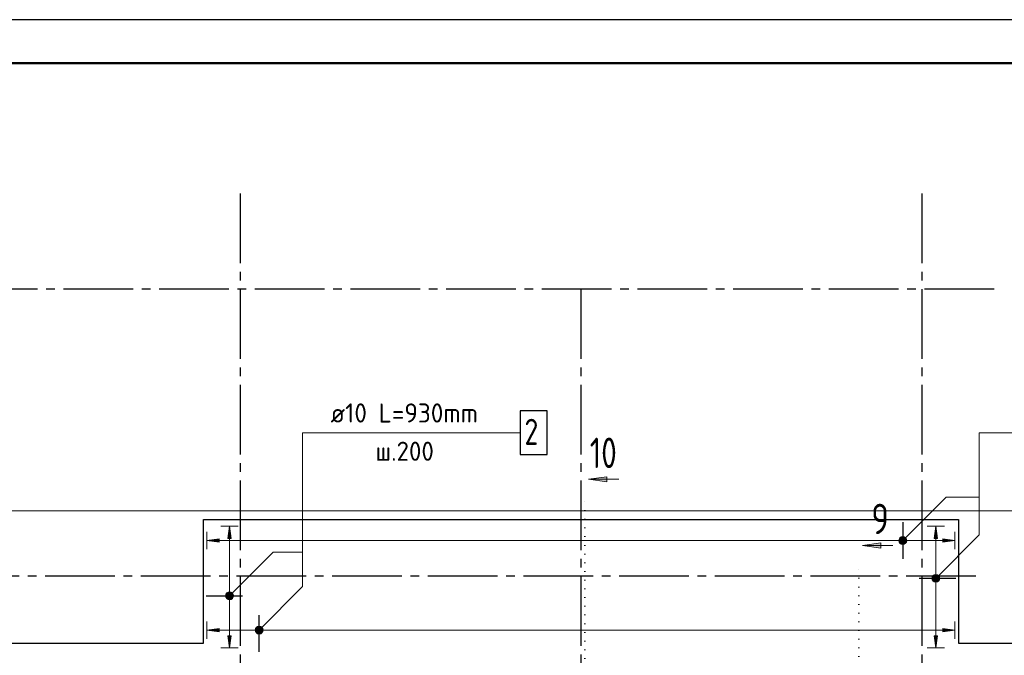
# Model space of a CAD drawing. Header units: millimetres. Extents: x 0 to 61017, y 0 to 42000.
# Tile 24 of 26: x 32307 to 43627, y 34690 to 42000. Entities that reach past the tile are written whole.
import ezdxf

# ---------------------------------------------------------------- set-up
doc = ezdxf.new("R2010")
doc.units = ezdxf.units.MM
doc.linetypes.add('______5', pattern=[1100, 800, -100, 100, -100])
doc.linetypes.add('______9', pattern=[100, 0, -100])
for name, color, linetype, lineweight in [('Standard', 7, 'Continuous', 25), ('Обрамление П-обр. равн.', 7, 'Continuous', 25), ('Оси', 40, '______5', 18), ('Позиционная метка номер позиции', 7, 'Continuous', 13), ('Узлы символ', 7, 'Continuous', 25)]:
    doc.layers.add(name, color=color, linetype=linetype, lineweight=lineweight)
doc.layers.add('ЖБ Перекрытие верхний уровень', color=7, linetype='Continuous', lineweight=25, true_color=0xe0e0ff)
doc.styles.add('ISOCPEUR', font='txt')

msp = doc.modelspace()

# ---------------------------------------------------------------- hatches: boundary and pattern name
at = {"layer": 'Обрамление П-обр. равн.', "linetype": 'Continuous', "lineweight": 13, "transparency": 33554687}
for points in [[(34740, 36035), (34720, 36175), (34700, 36035)], [(42860, 36035), (42840, 36175), (42820, 36035)], [(42421, 35988), (42421, 36033), (42415, 36010)], [(42421, 36033), (42438, 35971), (42438, 36049)], [(42421, 36033), (42421, 35988), (42438, 35971)], [(42438, 36049), (42460, 35965), (42460, 36055)], [(42438, 36049), (42438, 35971), (42460, 35965)], [(42460, 36055), (42460, 35965), (42482, 35971)], [(42460, 36055), (42482, 35971), (42482, 36049)], [(42482, 36049), (42482, 35971), (42499, 35988)], [(42482, 36049), (42499, 35988), (42499, 36033)], [(42499, 36033), (42499, 35988), (42505, 36010)], [(42920, 35990), (43060, 36010), (42920, 36030)], [(42795, 35575), (42885, 35575), (42879, 35597)], [(42795, 35575), (42879, 35597), (42801, 35597)], [(42801, 35553), (42885, 35575), (42795, 35575)], [(42801, 35597), (42879, 35597), (42862, 35614)], [(42801, 35597), (42862, 35614), (42817, 35614)], [(42801, 35553), (42879, 35553), (42885, 35575)], [(42817, 35536), (42879, 35553), (42801, 35553)], [(42817, 35614), (42862, 35614), (42840, 35620)], [(42817, 35536), (42862, 35536), (42879, 35553)], [(42862, 35536), (42817, 35536), (42840, 35530)], [(34675, 35375), (34765, 35375), (34759, 35397)], [(34675, 35375), (34759, 35397), (34681, 35397)], [(34681, 35353), (34765, 35375), (34675, 35375)], [(34681, 35397), (34759, 35397), (34742, 35414)], [(34681, 35397), (34742, 35414), (34697, 35414)], [(34681, 35353), (34759, 35353), (34765, 35375)], [(34697, 35336), (34759, 35353), (34681, 35353)], [(34697, 35414), (34742, 35414), (34720, 35420)], [(34697, 35336), (34742, 35336), (34759, 35353)], [(34742, 35336), (34697, 35336), (34720, 35330)], [(35021, 34957), (35021, 35002), (35015, 34980)], [(35021, 35002), (35038, 34941), (35038, 35019)], [(35021, 35002), (35021, 34957), (35038, 34941)], [(35038, 35019), (35060, 34935), (35060, 35025)], [(35038, 35019), (35038, 34941), (35060, 34935)], [(35060, 35025), (35060, 34935), (35082, 34941)], [(35060, 35025), (35082, 34941), (35082, 35019)], [(35082, 35019), (35082, 34941), (35099, 34957)], [(35082, 35019), (35099, 34957), (35099, 35002)], [(35099, 35002), (35099, 34957), (35105, 34980)], [(42920, 34960), (43060, 34980), (42920, 35000)]]:
    msp.add_hatch(color=7, dxfattribs=at).paths.add_polyline_path(points)
for points in [[(34600, 35990), (34460, 36010), (34600, 36030)], [(34600, 34960), (34460, 34980), (34600, 35000)], [(34740, 34915), (34720, 34775), (34700, 34915)], [(42860, 34915), (42840, 34775), (42820, 34915)]]:
    msp.add_hatch(color=7, dxfattribs=at).paths.add_polyline_path(points, flags=16)
at = {"layer": 'Позиционная метка номер позиции', "linetype": 'Continuous', "lineweight": 13, "transparency": 33554687}
for points in [[(42417, 36021), (42492, 35978), (42428, 36042)], [(42417, 35999), (42471, 35967), (42417, 36021)], [(42417, 36021), (42471, 35967), (42492, 35978)], [(42428, 36042), (42503, 35999), (42449, 36053)], [(42428, 36042), (42492, 35978), (42503, 35999)], [(42449, 36053), (42503, 35999), (42503, 36021)], [(42449, 36053), (42503, 36021), (42471, 36053)], [(42471, 36053), (42503, 36021), (42492, 36042)], [(42449, 35967), (42417, 35999), (42428, 35978)], [(42417, 35999), (42449, 35967), (42471, 35967)], [(42797, 35586), (42872, 35543), (42808, 35607)], [(42797, 35564), (42851, 35532), (42797, 35586)], [(42797, 35586), (42851, 35532), (42872, 35543)], [(42829, 35532), (42797, 35564), (42808, 35543)], [(42797, 35564), (42829, 35532), (42851, 35532)], [(42808, 35607), (42883, 35564), (42829, 35618)], [(42808, 35607), (42872, 35543), (42883, 35564)], [(42829, 35618), (42883, 35564), (42883, 35586)], [(42829, 35618), (42883, 35586), (42851, 35618)], [(42851, 35618), (42883, 35586), (42872, 35607)], [(34677, 35386), (34752, 35343), (34688, 35407)], [(34677, 35364), (34731, 35332), (34677, 35386)], [(34677, 35386), (34731, 35332), (34752, 35343)], [(34709, 35332), (34677, 35364), (34688, 35343)], [(34677, 35364), (34709, 35332), (34731, 35332)], [(34688, 35407), (34763, 35364), (34709, 35418)], [(34688, 35407), (34752, 35343), (34763, 35364)], [(34709, 35418), (34763, 35364), (34763, 35386)], [(34709, 35418), (34763, 35386), (34731, 35418)], [(34731, 35418), (34763, 35386), (34752, 35407)], [(35017, 34991), (35092, 34948), (35028, 35012)], [(35017, 34969), (35071, 34937), (35017, 34991)], [(35017, 34991), (35071, 34937), (35092, 34948)], [(35028, 35012), (35103, 34969), (35049, 35023)], [(35028, 35012), (35092, 34948), (35103, 34969)], [(35049, 35023), (35103, 34969), (35103, 34991)], [(35049, 35023), (35103, 34991), (35071, 35023)], [(35071, 35023), (35103, 34991), (35092, 35012)], [(35049, 34937), (35017, 34969), (35028, 34948)], [(35017, 34969), (35049, 34937), (35071, 34937)]]:
    msp.add_hatch(color=7, dxfattribs=at).paths.add_polyline_path(points)
at = {"layer": 'Узлы символ', "linetype": 'Continuous', "lineweight": 13, "transparency": 33554687}
for points in [[(39056, 36684), (38846, 36714), (39056, 36744)], [(42206, 35924), (41996, 35954), (42206, 35984)]]:
    msp.add_hatch(color=7, dxfattribs=at).paths.add_polyline_path(points, flags=16)

# ---------------------------------------------------------------- linework, layer by layer
at = {"layer": 'Standard', "color": 7, "linetype": 'Continuous', "lineweight": 25, "transparency": 33554687}
for p, q in [((34420, 34830), (34420, 36250)), ((34420, 36250), (43100, 36250)), ((43100, 36250), (43100, 34830)), ((28240, 34830), (34420, 34830)), ((43100, 34830), (49710, 34830))]:
    msp.add_line(p, q, dxfattribs=at)
at = {"layer": 'Standard', "color": 7, "linetype": 'Continuous', "lineweight": 13, "transparency": 33554687}
msp.add_lwpolyline([(0, 0), (59400, 0), (59400, 42000), (0, 42000), (0, 0)], close=True, dxfattribs=at)
at = {"layer": 'Standard', "color": 7, "linetype": 'Continuous', "lineweight": -3, "transparency": 33554687}
msp.add_lwpolyline([(0, 42000), (0, 0), (59400, 0), (59400, 42000), (0, 42000)], dxfattribs=at)
at = {"layer": 'Standard', "color": 7, "linetype": 'Continuous', "lineweight": 25, "transparency": 33554687}
for points in [[(0, 42000), (0, 0), (59400, 0), (59400, 42000), (0, 42000)], [(59400, 42000), (0, 42000), (0, 0), (59400, 0), (59400, 42000)]]:
    msp.add_lwpolyline(points, dxfattribs=at)
at = {"layer": 'Standard', "color": 7, "linetype": 'Continuous', "lineweight": 13, "transparency": 33554687}
msp.add_lwpolyline([(59400, 42000), (0, 42000), (0, 0), (59400, 0), (59400, 42000)], dxfattribs=at)
msp.add_lwpolyline([(59400, 42000), (0, 42000), (0, 0), (59400, 0), (59400, 42000)], dxfattribs=at)
at = {"layer": 'Standard', "color": 7, "linetype": 'Continuous', "lineweight": 50, "transparency": 33554687}
msp.add_lwpolyline([(2000, 41500), (58900, 41500), (58900, 500), (2000, 500), (2000, 41500)], close=True, dxfattribs=at)
at = {"layer": 'Standard', "color": 254, "linetype": 'Continuous', "lineweight": 13, "true_color": 0xc4c4ff, "transparency": 33554687}
msp.add_lwpolyline([(7000, 19770), (49810, 19770), (49810, 36350), (7000, 36350), (7000, 19770)], dxfattribs=at)
at = {"layer": 'ЖБ Перекрытие верхний уровень', "color": 7, "linetype": 'Continuous', "lineweight": 18, "transparency": 33554687}
for p, q in [((43100, 36250), (34420, 36250)), ((34420, 36250), (34420, 34830)), ((43100, 34830), (43100, 36250)), ((34420, 34830), (28240, 34830)), ((49710, 34830), (43100, 34830))]:
    msp.add_line(p, q, dxfattribs=at)
at = {"layer": 'Обрамление П-обр. равн.', "color": 251, "linetype": 'Continuous', "lineweight": 13, "true_color": 0x494949, "transparency": 33554687}
for p, q in [((34720, 36175), (34620, 36175)), ((34720, 36175), (34700, 36035)), ((34740, 36035), (34720, 36175)), ((34720, 36175), (34820, 36175)), ((34720, 36175), (34720, 36175)), ((42840, 36175), (42740, 36175)), ((42840, 36175), (42820, 36035)), ((42860, 36035), (42840, 36175)), ((42840, 36175), (42940, 36175)), ((42840, 36175), (42840, 36175)), ((34460, 36010), (34460, 36110)), ((34460, 36010), (34600, 36030)), ((34600, 35990), (34460, 36010)), ((34460, 36010), (34460, 35910)), ((34460, 36010), (34460, 36010)), ((34600, 36030), (34600, 35990)), ((34600, 36010), (42430, 36010)), ((34700, 36035), (34740, 36035)), ((34720, 35405), (34720, 36035)), ((42460, 36055), (42460, 36055)), ((42490, 36010), (42920, 36010)), ((42820, 36035), (42860, 36035)), ((42840, 35605), (42840, 36035)), ((43060, 36010), (42920, 36030)), ((42920, 36030), (42920, 35990)), ((42920, 35990), (43060, 36010)), ((43060, 36010), (43060, 36110)), ((43060, 36010), (43060, 35910)), ((43060, 36010), (43060, 36010)), ((42460, 35965), (42460, 35965)), ((42795, 35575), (42795, 35575)), ((42885, 35575), (42885, 35575)), ((42840, 34915), (42840, 35545)), ((34675, 35375), (34675, 35375)), ((34720, 34915), (34720, 35345)), ((34765, 35375), (34765, 35375)), ((34460, 34980), (34460, 35080)), ((34460, 34980), (34600, 35000)), ((34600, 35000), (34600, 34960)), ((35060, 35025), (35060, 35025)), ((43060, 34980), (42920, 35000)), ((42920, 35000), (42920, 34960)), ((43060, 34980), (43060, 35080)), ((34600, 34960), (34460, 34980)), ((34460, 34980), (34460, 34880)), ((34460, 34980), (34460, 34980)), ((34600, 34980), (35030, 34980)), ((34720, 34775), (34700, 34915)), ((34700, 34915), (34740, 34915)), ((34740, 34915), (34720, 34775)), ((35060, 34935), (35060, 34935)), ((35090, 34980), (42920, 34980)), ((42840, 34775), (42820, 34915)), ((42820, 34915), (42860, 34915)), ((42860, 34915), (42840, 34775)), ((42920, 34960), (43060, 34980)), ((43060, 34980), (43060, 34880)), ((43060, 34980), (43060, 34980)), ((34720, 34775), (34620, 34775)), ((34720, 34775), (34820, 34775)), ((34720, 34775), (34720, 34775)), ((42840, 34775), (42740, 34775)), ((42840, 34775), (42940, 34775)), ((42840, 34775), (42840, 34775))]:
    msp.add_line(p, q, dxfattribs=at)
at = {"layer": 'Обрамление П-обр. равн.', "color": 7, "linetype": 'Continuous', "lineweight": 25, "transparency": 33554687}
for p, q in [((42460, 36220), (42460, 35800)), ((43070, 35575), (42650, 35575)), ((34450, 35375), (34870, 35375)), ((35060, 34730), (35060, 35150))]:
    msp.add_line(p, q, dxfattribs=at)
msp.add_lwpolyline([(38060, 37000), (38370, 37000), (38370, 37500), (38060, 37500), (38060, 37000)], dxfattribs=at)
at = {"layer": 'Обрамление П-обр. равн.', "color": 251, "linetype": 'Continuous', "lineweight": 13, "true_color": 0x494949, "transparency": 33554687}
for centre in [(42460, 36010), (42840, 35575), (34720, 35375), (35060, 34980)]:
    msp.add_circle(centre, 45, dxfattribs=at)
at = {"layer": 'Оси', "color": 8, "linetype": '______5', "lineweight": -3, "transparency": 33554687}
for p, q in [((34840, 40000), (34840, 16970)), ((42680, 40000), (42680, 16970)), ((43510, 38900), (4600, 38900)), ((38760, 38900), (38760, 16970)), ((43300, 35600), (4600, 35600))]:
    msp.add_line(p, q, dxfattribs=at)
at = {"layer": 'Позиционная метка номер позиции', "color": 7, "linetype": 'Continuous', "lineweight": 13, "transparency": 33554687}
for p, q in [((42428, 36042), (42428, 36042)), ((42492, 36042), (42492, 36042)), ((42428, 35978), (42428, 35978)), ((42492, 35978), (42492, 35978)), ((42808, 35607), (42808, 35607)), ((42872, 35607), (42872, 35607)), ((42808, 35543), (42808, 35543)), ((42872, 35543), (42872, 35543)), ((34688, 35407), (34688, 35407)), ((34688, 35343), (34688, 35343)), ((34752, 35407), (34752, 35407)), ((34752, 35343), (34752, 35343)), ((35028, 35012), (35028, 35012)), ((35092, 35012), (35092, 35012)), ((35028, 34948), (35028, 34948)), ((35092, 34948), (35092, 34948))]:
    msp.add_line(p, q, dxfattribs=at)
for points in [[(34720, 35375), (35220, 35875), (35560, 35875), (35560, 37250), (37220, 37250)], [(35060, 34980), (35560, 35480), (35560, 37250), (38060, 37250)], [(42460, 36010), (42960, 36510), (43340, 36510), (43340, 37250), (45840, 37250)], [(42840, 35575), (43340, 36075), (43340, 37250), (45840, 37250)]]:
    msp.add_lwpolyline(points, dxfattribs=at)
for centre in [(42460, 36010), (42840, 35575), (34720, 35375), (35060, 34980)]:
    msp.add_circle(centre, 45, dxfattribs=at)
at = {"layer": 'Узлы символ', "color": 7, "linetype": 'Continuous', "lineweight": 13, "transparency": 33554687}
for p, q in [((38846, 36714), (39056, 36744)), ((38846, 36714), (39194, 36714)), ((38846, 36714), (38846, 36714)), ((38846, 36714), (38846, 36714)), ((38846, 36714), (38846, 36714)), ((39056, 36684), (38846, 36714)), ((39056, 36744), (39056, 36684)), ((39056, 36714), (39071, 36714)), ((41996, 35954), (42206, 35984)), ((41996, 35954), (42344, 35954)), ((41996, 35954), (41996, 35954)), ((41996, 35954), (41996, 35954)), ((41996, 35954), (41996, 35954)), ((42206, 35924), (41996, 35954)), ((42206, 35984), (42206, 35924)), ((42206, 35954), (42221, 35954))]:
    msp.add_line(p, q, dxfattribs=at)
at = {"layer": 'Узлы символ', "color": 7, "linetype": '______9', "lineweight": 13, "transparency": 33554687}
for p, q in [((38805, 33252), (38805, 36491)), ((41955, 32072), (41955, 35731))]:
    msp.add_line(p, q, dxfattribs=at)

# ---------------------------------------------------------------- texts
at = {"layer": 'Обрамление П-обр. равн.', "color": 7, "linetype": 'Continuous', "lineweight": 13, "transparency": 33554687, "attachment_point": 7, "style": 'ISOCPEUR'}
for s, insert, char_height, width in [('\\W0.96;ø10 L=930mm ', (35880, 37367), 220, 1996.3), ('\\W0.78;2', (38110, 37110), 300, 326.41), ('\\W0.95;ш.200 ', (36397, 36927), 220, 962.12)]:
    msp.add_mtext(s, dxfattribs=dict(at, insert=insert, char_height=char_height, width=width))
at = {"layer": 'Узлы символ', "color": 7, "linetype": 'Continuous', "lineweight": 35, "transparency": 33554687, "char_height": 350, "attachment_point": 7, "style": 'ISOCPEUR'}
for s, insert, width in [('\\W0.75;10', (38861, 36843), 551), ('\\W0.78;9', (42099, 36083), 380.82)]:
    msp.add_mtext(s, dxfattribs=dict(at, insert=insert, width=width))

doc.saveas('drawing.dxf')
